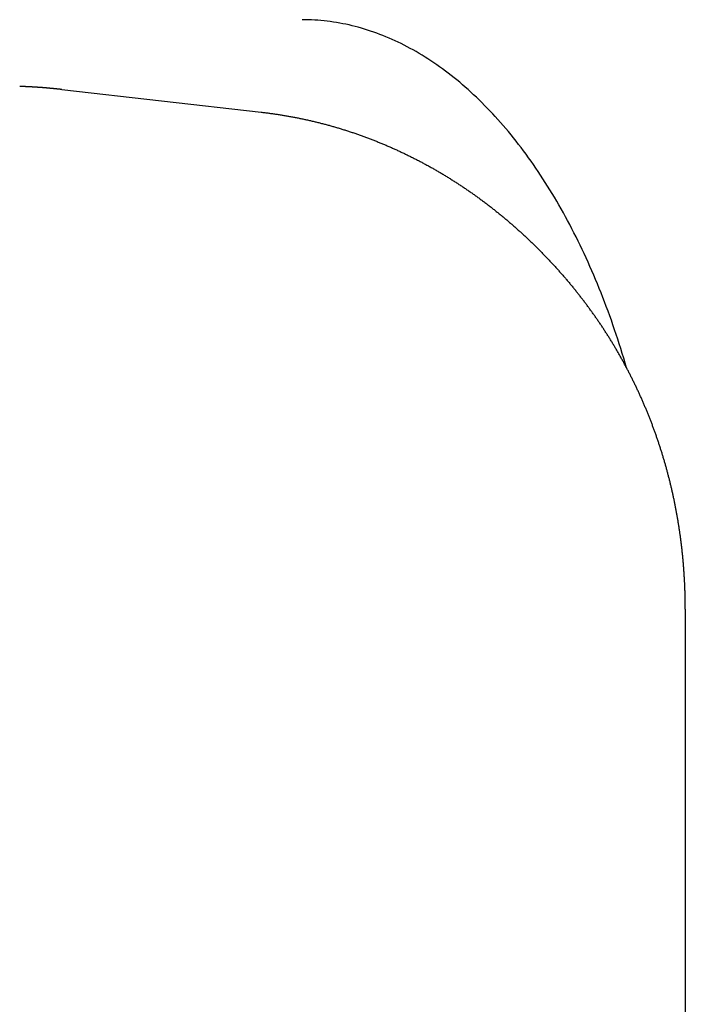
# Model space of a CAD drawing. Extents: x 637 to 3230, y 885 to 2745.
# Tile 26 of 151: x 915.85 to 921.62, y 2168.05 to 2176.6. Entities that reach past the tile are written whole.
import ezdxf

# ---------------------------------------------------------------- set-up
doc = ezdxf.new("R2010")
doc.units = 0
doc.layers.add('KF_GRAVIS_15_RIGHT', color=7, linetype='CONTINUOUS')

# ---------------------------------------------------------------- blocks, each defined once
blk = doc.blocks.new('KF_GRAVIS_15_RIGHT')
at = {"layer": 'KF_GRAVIS_15_RIGHT'}
for p, q in [((87.2823, -77.106), (89.0115, -77.3026)), ((92.6942, -81.6168), (92.6942, -88.3832))]:
    blk.add_line(p, q, dxfattribs=at)
for points in [[(92.1851, -79.5233, 0), (92.1728, -79.481, 0), (92.1602, -79.439, 0), (92.1474, -79.3971, 0), (92.1344, -79.3554, 0), (92.1213, -79.3139, 0), (92.1079, -79.2726, 0), (92.0943, -79.2316, 0), (92.0805, -79.1907, 0), (92.0665, -79.15, 0), (92.0523, -79.1096, 0), (92.0379, -79.0693, 0), (92.0233, -79.0293, 0), (92.0085, -78.9895, 0), (91.9935, -78.9499, 0), (91.9784, -78.9106, 0), (91.963, -78.8715, 0), (91.9474, -78.8326, 0), (91.9317, -78.7939, 0), (91.9157, -78.7555, 0), (91.8996, -78.7173, 0), (91.8832, -78.6794, 0), (91.8667, -78.6417, 0), (91.85, -78.6043, 0), (91.8331, -78.5671, 0), (91.8161, -78.5302, 0), (91.7988, -78.4935, 0), (91.7814, -78.4571, 0), (91.7638, -78.421, 0), (91.746, -78.3851, 0), (91.728, -78.3495, 0), (91.7099, -78.3142, 0), (91.6915, -78.2791, 0), (91.6731, -78.2443, 0), (91.6544, -78.2098, 0), (91.6356, -78.1756, 0), (91.6166, -78.1416, 0), (91.5974, -78.108, 0), (91.5781, -78.0746, 0), (91.5586, -78.0416, 0), (91.5389, -78.0088, 0), (91.5191, -77.9763, 0), (91.4991, -77.9441, 0), (91.479, -77.9122, 0), (91.4587, -77.8807, 0), (91.4382, -77.8494, 0), (91.4176, -77.8184, 0), (91.3969, -77.7878, 0), (91.376, -77.7574, 0), (91.3549, -77.7274, 0), (91.3337, -77.6977, 0), (91.3124, -77.6683, 0), (91.2909, -77.6393, 0), (91.2692, -77.6105, 0), (91.2474, -77.5821, 0), (91.2255, -77.554, 0), (91.2035, -77.5263, 0), (91.1813, -77.4989, 0), (91.159, -77.4718, 0), (91.1365, -77.445, 0), (91.1139, -77.4186, 0), (91.0912, -77.3926, 0), (91.0683, -77.3668, 0), (91.0453, -77.3414, 0), (91.0222, -77.3164, 0), (90.999, -77.2917, 0), (90.9757, -77.2674, 0), (90.9522, -77.2434, 0), (90.9286, -77.2198, 0), (90.9049, -77.1965, 0), (90.8811, -77.1736, 0), (90.8572, -77.151, 0), (90.8332, -77.1288, 0), (90.809, -77.107, 0), (90.7848, -77.0855, 0), (90.7604, -77.0644, 0), (90.7359, -77.0436, 0), (90.7114, -77.0233, 0), (90.6867, -77.0033, 0), (90.6619, -76.9836, 0), (90.6371, -76.9644, 0), (90.6121, -76.9455, 0), (90.5871, -76.927, 0), (90.562, -76.9089, 0), (90.5367, -76.8911, 0), (90.5114, -76.8737, 0), (90.486, -76.8567, 0), (90.4606, -76.8401, 0), (90.435, -76.8239, 0), (90.4094, -76.8081, 0), (90.3836, -76.7926, 0), (90.3579, -76.7775, 0), (90.332, -76.7629, 0), (90.3061, -76.7486, 0), (90.28, -76.7347, 0), (90.254, -76.7212, 0), (90.2278, -76.708, 0), (90.2016, -76.6953, 0), (90.1754, -76.683, 0), (90.149, -76.6711, 0), (90.1227, -76.6595, 0), (90.0962, -76.6484, 0), (90.0697, -76.6376, 0), (90.0432, -76.6273, 0), (90.0166, -76.6173, 0), (89.9899, -76.6078, 0), (89.9632, -76.5987, 0), (89.9365, -76.5899, 0), (89.9097, -76.5816, 0), (89.8829, -76.5736, 0), (89.8561, -76.5661, 0), (89.8292, -76.559, 0), (89.8022, -76.5523, 0), (89.7753, -76.5459, 0), (89.7483, -76.54, 0), (89.7213, -76.5345, 0), (89.6942, -76.5294, 0), (89.6672, -76.5247, 0), (89.6401, -76.5204, 0), (89.613, -76.5166, 0), (89.5858, -76.5131, 0), (89.5587, -76.51, 0), (89.5315, -76.5074, 0), (89.5044, -76.5051, 0), (89.4772, -76.5033, 0), (89.45, -76.5018, 0), (89.4228, -76.5008, 0), (89.3956, -76.5002, 0), (89.3684, -76.5, 0)], [(87.2823, -77.106, 0), (87.2794, -77.1057, 0), (87.2766, -77.1053, 0), (87.2737, -77.105, 0), (87.2709, -77.1047, 0), (87.268, -77.1044, 0), (87.2652, -77.1041, 0), (87.2624, -77.1038, 0), (87.2595, -77.1035, 0), (87.2567, -77.1032, 0), (87.2538, -77.1028, 0), (87.251, -77.1025, 0), (87.2481, -77.1022, 0), (87.2453, -77.1019, 0), (87.2424, -77.1016, 0), (87.2396, -77.1013, 0), (87.2367, -77.101, 0), (87.2339, -77.1008, 0), (87.231, -77.1005, 0), (87.2282, -77.1002, 0), (87.2253, -77.0999, 0), (87.2225, -77.0996, 0), (87.2196, -77.0993, 0), (87.2168, -77.099, 0), (87.2139, -77.0987, 0), (87.2111, -77.0985, 0), (87.2082, -77.0982, 0), (87.2054, -77.0979, 0), (87.2025, -77.0976, 0), (87.1997, -77.0974, 0), (87.1968, -77.0971, 0), (87.194, -77.0968, 0), (87.1911, -77.0966, 0), (87.1883, -77.0963, 0), (87.1854, -77.096, 0), (87.1826, -77.0958, 0), (87.1797, -77.0955, 0), (87.1769, -77.0953, 0), (87.174, -77.095, 0), (87.1711, -77.0947, 0), (87.1683, -77.0945, 0), (87.1654, -77.0942, 0), (87.1626, -77.094, 0), (87.1597, -77.0937, 0), (87.1569, -77.0935, 0), (87.154, -77.0933, 0), (87.1512, -77.093, 0), (87.1483, -77.0928, 0), (87.1455, -77.0925, 0), (87.1426, -77.0923, 0), (87.1398, -77.0921, 0), (87.1369, -77.0918, 0), (87.134, -77.0916, 0), (87.1312, -77.0914, 0), (87.1283, -77.0911, 0), (87.1255, -77.0909, 0), (87.1226, -77.0907, 0), (87.1198, -77.0905, 0), (87.1169, -77.0902, 0), (87.1141, -77.09, 0), (87.1112, -77.0898, 0), (87.1084, -77.0896, 0), (87.1055, -77.0894, 0), (87.1026, -77.0892, 0), (87.0998, -77.089, 0), (87.0969, -77.0888, 0), (87.0941, -77.0886, 0), (87.0912, -77.0883, 0), (87.0884, -77.0881, 0), (87.0855, -77.0879, 0), (87.0826, -77.0877, 0), (87.0798, -77.0876, 0), (87.0769, -77.0874, 0), (87.0741, -77.0872, 0), (87.0712, -77.087, 0), (87.0684, -77.0868, 0), (87.0655, -77.0866, 0), (87.0626, -77.0864, 0), (87.0598, -77.0862, 0), (87.0569, -77.086, 0), (87.0541, -77.0859, 0), (87.0512, -77.0857, 0), (87.0484, -77.0855, 0), (87.0455, -77.0853, 0), (87.0426, -77.0852, 0), (87.0398, -77.085, 0), (87.0369, -77.0848, 0), (87.0341, -77.0846, 0), (87.0312, -77.0845, 0), (87.0283, -77.0843, 0), (87.0255, -77.0842, 0), (87.0226, -77.084, 0), (87.0198, -77.0838, 0), (87.0169, -77.0837, 0), (87.014, -77.0835, 0), (87.0112, -77.0834, 0), (87.0083, -77.0832, 0), (87.0055, -77.0831, 0), (87.0026, -77.0829, 0), (86.9997, -77.0828, 0), (86.9969, -77.0826, 0), (86.994, -77.0825, 0), (86.9912, -77.0823, 0), (86.9883, -77.0822, 0), (86.9854, -77.0821, 0), (86.9826, -77.0819, 0), (86.9797, -77.0818, 0), (86.9769, -77.0817, 0), (86.974, -77.0815, 0), (86.9711, -77.0814, 0), (86.9683, -77.0813, 0), (86.9654, -77.0812, 0), (86.9626, -77.081, 0), (86.9597, -77.0809, 0), (86.9568, -77.0808, 0), (86.954, -77.0807, 0), (86.9511, -77.0806, 0), (86.9483, -77.0804, 0), (86.9454, -77.0803, 0), (86.9425, -77.0802, 0), (86.9397, -77.0801, 0), (86.9368, -77.08, 0), (86.9339, -77.0799, 0), (86.9311, -77.0798, 0), (86.9282, -77.0797, 0), (86.9254, -77.0796, 0), (86.9225, -77.0795, 0), (86.9196, -77.0794, 0), (86.9168, -77.0793, 0)], [(89.0115, -77.3026, 0), (89.0198, -77.3035, 0), (89.0281, -77.3045, 0), (89.0364, -77.3055, 0), (89.0447, -77.3065, 0), (89.053, -77.3075, 0), (89.0613, -77.3086, 0), (89.0696, -77.3096, 0), (89.0779, -77.3107, 0), (89.0862, -77.3118, 0), (89.0944, -77.3129, 0), (89.1027, -77.314, 0), (89.111, -77.3152, 0), (89.1193, -77.3164, 0), (89.1276, -77.3176, 0), (89.1358, -77.3188, 0), (89.1441, -77.32, 0), (89.1524, -77.3212, 0), (89.1606, -77.3225, 0), (89.1689, -77.3238, 0), (89.1771, -77.3251, 0), (89.1854, -77.3264, 0), (89.1937, -77.3277, 0), (89.2019, -77.3291, 0), (89.2102, -77.3304, 0), (89.2184, -77.3318, 0), (89.2266, -77.3332, 0), (89.2349, -77.3346, 0), (89.2431, -77.3361, 0), (89.2513, -77.3375, 0), (89.2596, -77.339, 0), (89.2678, -77.3405, 0), (89.276, -77.342, 0), (89.2842, -77.3435, 0), (89.2924, -77.3451, 0), (89.3007, -77.3467, 0), (89.3089, -77.3482, 0), (89.3171, -77.3498, 0), (89.3253, -77.3515, 0), (89.3335, -77.3531, 0), (89.3417, -77.3547, 0), (89.3498, -77.3564, 0), (89.358, -77.3581, 0), (89.3662, -77.3598, 0), (89.3744, -77.3615, 0), (89.3826, -77.3633, 0), (89.3907, -77.365, 0), (89.3989, -77.3668, 0), (89.4071, -77.3686, 0), (89.4152, -77.3704, 0), (89.4234, -77.3723, 0), (89.4315, -77.3741, 0), (89.4397, -77.376, 0), (89.4478, -77.3778, 0), (89.456, -77.3797, 0), (89.4641, -77.3817, 0), (89.4722, -77.3836, 0), (89.4803, -77.3856, 0), (89.4885, -77.3875, 0), (89.4966, -77.3895, 0), (89.5047, -77.3915, 0), (89.5128, -77.3935, 0), (89.5209, -77.3956, 0), (89.529, -77.3976, 0), (89.5371, -77.3997, 0), (89.5452, -77.4018, 0), (89.5533, -77.4039, 0), (89.5614, -77.406, 0), (89.5694, -77.4082, 0), (89.5775, -77.4103, 0), (89.5856, -77.4125, 0), (89.5936, -77.4147, 0), (89.6017, -77.4169, 0), (89.6097, -77.4192, 0), (89.6178, -77.4214, 0), (89.6258, -77.4237, 0), (89.6339, -77.426, 0), (89.6419, -77.4283, 0), (89.6499, -77.4306, 0), (89.6579, -77.4329, 0), (89.666, -77.4353, 0), (89.674, -77.4376, 0), (89.682, -77.44, 0), (89.69, -77.4424, 0), (89.698, -77.4449, 0), (89.706, -77.4473, 0), (89.714, -77.4497, 0), (89.7219, -77.4522, 0), (89.7299, -77.4547, 0), (89.7379, -77.4572, 0), (89.7458, -77.4597, 0), (89.7538, -77.4623, 0), (89.7617, -77.4648, 0), (89.7697, -77.4674, 0), (89.7776, -77.47, 0), (89.7856, -77.4726, 0), (89.7935, -77.4752, 0), (89.8014, -77.4779, 0), (89.8093, -77.4805, 0), (89.8173, -77.4832, 0), (89.8252, -77.4859, 0), (89.8331, -77.4886, 0), (89.841, -77.4913, 0), (89.8488, -77.4941, 0), (89.8567, -77.4968, 0), (89.8646, -77.4996, 0), (89.8725, -77.5024, 0), (89.8803, -77.5052, 0), (89.8882, -77.508, 0), (89.8961, -77.5109, 0), (89.9039, -77.5137, 0), (89.9117, -77.5166, 0), (89.9196, -77.5195, 0), (89.9274, -77.5224, 0), (89.9352, -77.5253, 0), (89.943, -77.5283, 0), (89.9508, -77.5312, 0), (89.9586, -77.5342, 0), (89.9664, -77.5372, 0), (89.9742, -77.5402, 0), (89.982, -77.5432, 0), (89.9898, -77.5463, 0), (89.9976, -77.5493, 0), (90.0053, -77.5524, 0), (90.0131, -77.5555, 0), (90.0208, -77.5586, 0), (90.0286, -77.5617, 0), (90.0363, -77.5649, 0), (90.0441, -77.568, 0), (90.0518, -77.5712, 0), (90.0595, -77.5744, 0), (90.0672, -77.5776, 0), (90.0749, -77.5808, 0), (90.0826, -77.584, 0), (90.0903, -77.5873, 0), (90.098, -77.5905, 0), (90.1057, -77.5938, 0), (90.1133, -77.5971, 0), (90.121, -77.6004, 0), (90.1286, -77.6038, 0), (90.1363, -77.6071, 0), (90.1439, -77.6105, 0), (90.1516, -77.6139, 0), (90.1592, -77.6173, 0), (90.1668, -77.6207, 0), (90.1744, -77.6241, 0), (90.182, -77.6275, 0), (90.1896, -77.631, 0), (90.1972, -77.6345, 0), (90.2048, -77.638, 0), (90.2124, -77.6415, 0), (90.2199, -77.645, 0), (90.2275, -77.6485, 0), (90.235, -77.6521, 0), (90.2426, -77.6557, 0), (90.2501, -77.6592, 0), (90.2577, -77.6628, 0), (90.2652, -77.6665, 0), (90.2727, -77.6701, 0), (90.2802, -77.6737, 0), (90.2877, -77.6774, 0), (90.2952, -77.6811, 0), (90.3027, -77.6848, 0), (90.3101, -77.6885, 0), (90.3176, -77.6922, 0), (90.3251, -77.6959, 0), (90.3325, -77.6997, 0), (90.34, -77.7035, 0), (90.3474, -77.7073, 0), (90.3548, -77.7111, 0), (90.3623, -77.7149, 0), (90.3697, -77.7187, 0), (90.3771, -77.7225, 0), (90.3845, -77.7264, 0), (90.3919, -77.7303, 0), (90.3992, -77.7342, 0), (90.4066, -77.7381, 0), (90.414, -77.742, 0), (90.4213, -77.7459, 0), (90.4287, -77.7499, 0), (90.436, -77.7539, 0), (90.4434, -77.7578, 0), (90.4507, -77.7618, 0), (90.458, -77.7659, 0), (90.4653, -77.7699, 0), (90.4726, -77.7739, 0), (90.4799, -77.778, 0), (90.4872, -77.7821, 0), (90.4945, -77.7861, 0), (90.5017, -77.7902, 0), (90.509, -77.7944, 0), (90.5162, -77.7985, 0), (90.5235, -77.8026, 0), (90.5307, -77.8068, 0), (90.5379, -77.811, 0), (90.5451, -77.8152, 0), (90.5523, -77.8194, 0), (90.5595, -77.8236, 0), (90.5667, -77.8278, 0), (90.5739, -77.8321, 0), (90.5811, -77.8363, 0), (90.5882, -77.8406, 0), (90.5954, -77.8449, 0), (90.6025, -77.8492, 0), (90.6097, -77.8535, 0), (90.6168, -77.8579, 0), (90.6239, -77.8622, 0), (90.631, -77.8666, 0), (90.6381, -77.871, 0), (90.6452, -77.8754, 0), (90.6523, -77.8798, 0), (90.6594, -77.8842, 0), (90.6665, -77.8886, 0), (90.6735, -77.8931, 0), (90.6806, -77.8975, 0), (90.6876, -77.902, 0), (90.6946, -77.9065, 0), (90.7017, -77.911, 0), (90.7087, -77.9155, 0), (90.7157, -77.9201, 0), (90.7227, -77.9246, 0), (90.7297, -77.9292, 0), (90.7366, -77.9337, 0), (90.7436, -77.9383, 0), (90.7506, -77.9429, 0), (90.7575, -77.9476, 0), (90.7644, -77.9522, 0), (90.7714, -77.9568, 0), (90.7783, -77.9615, 0), (90.7852, -77.9662, 0), (90.7921, -77.9708, 0), (90.799, -77.9755, 0), (90.8059, -77.9803, 0), (90.8127, -77.985, 0), (90.8196, -77.9897, 0), (90.8265, -77.9945, 0), (90.8333, -77.9993, 0), (90.8401, -78.004, 0), (90.847, -78.0088, 0), (90.8538, -78.0136, 0), (90.8606, -78.0185, 0), (90.8674, -78.0233, 0), (90.8742, -78.0281, 0), (90.881, -78.033, 0), (90.8877, -78.0379, 0), (90.8945, -78.0428, 0), (90.9012, -78.0477, 0), (90.908, -78.0526, 0), (90.9147, -78.0575, 0), (90.9214, -78.0625, 0), (90.9281, -78.0674, 0), (90.9348, -78.0724, 0), (90.9415, -78.0774, 0), (90.9482, -78.0824, 0), (90.9549, -78.0874, 0), (90.9615, -78.0924, 0), (90.9682, -78.0974, 0), (90.9748, -78.1025, 0), (90.9815, -78.1075, 0), (90.9881, -78.1126, 0), (90.9947, -78.1177, 0), (91.0013, -78.1228, 0), (91.0079, -78.1279, 0), (91.0145, -78.133, 0), (91.021, -78.1382, 0), (91.0276, -78.1433, 0), (91.0342, -78.1485, 0), (91.0407, -78.1537, 0), (91.0472, -78.1589, 0), (91.0538, -78.1641, 0), (91.0603, -78.1693, 0), (91.0668, -78.1745, 0), (91.0733, -78.1797, 0), (91.0798, -78.185, 0), (91.0862, -78.1903, 0), (91.0927, -78.1955, 0), (91.0991, -78.2008, 0), (91.1056, -78.2061, 0), (91.112, -78.2114, 0), (91.1184, -78.2168, 0), (91.1249, -78.2221, 0), (91.1313, -78.2275, 0), (91.1376, -78.2328, 0), (91.144, -78.2382, 0), (91.1504, -78.2436, 0), (91.1568, -78.249, 0), (91.1631, -78.2544, 0), (91.1694, -78.2598, 0), (91.1758, -78.2653, 0), (91.1821, -78.2707, 0), (91.1884, -78.2762, 0), (91.1947, -78.2817, 0), (91.201, -78.2872, 0), (91.2073, -78.2927, 0), (91.2135, -78.2982, 0), (91.2198, -78.3037, 0), (91.226, -78.3092, 0), (91.2323, -78.3148, 0), (91.2385, -78.3203, 0), (91.2447, -78.3259, 0), (91.2509, -78.3315, 0), (91.2571, -78.3371, 0), (91.2633, -78.3427, 0), (91.2695, -78.3483, 0), (91.2756, -78.3539, 0), (91.2818, -78.3596, 0), (91.2879, -78.3652, 0), (91.2941, -78.3709, 0), (91.3002, -78.3766, 0), (91.3063, -78.3823, 0), (91.3124, -78.388, 0), (91.3185, -78.3937, 0), (91.3246, -78.3994, 0), (91.3306, -78.4051, 0), (91.3367, -78.4109, 0), (91.3427, -78.4166, 0), (91.3488, -78.4224, 0), (91.3548, -78.4282, 0), (91.3608, -78.434, 0), (91.3668, -78.4398, 0), (91.3728, -78.4456, 0), (91.3788, -78.4514, 0), (91.3847, -78.4572, 0), (91.3907, -78.4631, 0), (91.3966, -78.469, 0), (91.4026, -78.4748, 0), (91.4085, -78.4807, 0), (91.4144, -78.4866, 0), (91.4203, -78.4925, 0), (91.4262, -78.4984, 0), (91.4321, -78.5044, 0), (91.438, -78.5103, 0), (91.4438, -78.5162, 0), (91.4497, -78.5222, 0), (91.4555, -78.5282, 0), (91.4614, -78.5342, 0), (91.4672, -78.5401, 0), (91.473, -78.5461, 0), (91.4788, -78.5522, 0), (91.4846, -78.5582, 0), (91.4903, -78.5642, 0), (91.4961, -78.5703, 0), (91.5019, -78.5763, 0), (91.5076, -78.5824, 0), (91.5133, -78.5885, 0), (91.519, -78.5946, 0), (91.5248, -78.6007, 0), (91.5304, -78.6068, 0), (91.5361, -78.6129, 0), (91.5418, -78.619, 0), (91.5475, -78.6252, 0), (91.5531, -78.6313, 0), (91.5588, -78.6375, 0), (91.5644, -78.6437, 0), (91.57, -78.6499, 0), (91.5756, -78.656, 0), (91.5812, -78.6623, 0), (91.5868, -78.6685, 0), (91.5924, -78.6747, 0), (91.5979, -78.6809, 0), (91.6035, -78.6872, 0), (91.609, -78.6934, 0), (91.6146, -78.6997, 0), (91.6201, -78.706, 0), (91.6256, -78.7123, 0), (91.6311, -78.7186, 0), (91.6366, -78.7249, 0), (91.642, -78.7312, 0), (91.6475, -78.7375, 0), (91.653, -78.7439, 0), (91.6584, -78.7502, 0), (91.6638, -78.7566, 0), (91.6692, -78.7629, 0), (91.6747, -78.7693, 0), (91.68, -78.7757, 0), (91.6854, -78.7821, 0), (91.6908, -78.7885, 0), (91.6962, -78.7949, 0), (91.7015, -78.8014, 0), (91.7068, -78.8078, 0), (91.7122, -78.8143, 0), (91.7175, -78.8207, 0), (91.7228, -78.8272, 0), (91.7281, -78.8337, 0)], [(92.6942, -81.6168, 0), (92.6942, -81.6089, 0), (92.6942, -81.6011, 0), (92.6941, -81.5932, 0), (92.6941, -81.5853, 0), (92.694, -81.5775, 0), (92.6939, -81.5696, 0), (92.6939, -81.5617, 0), (92.6938, -81.5539, 0), (92.6937, -81.546, 0), (92.6935, -81.5381, 0), (92.6934, -81.5303, 0), (92.6932, -81.5224, 0), (92.6931, -81.5146, 0), (92.6929, -81.5067, 0), (92.6927, -81.4988, 0), (92.6925, -81.491, 0), (92.6923, -81.4831, 0), (92.6921, -81.4752, 0), (92.6918, -81.4674, 0), (92.6916, -81.4595, 0), (92.6913, -81.4517, 0), (92.691, -81.4438, 0), (92.6907, -81.4359, 0), (92.6904, -81.4281, 0), (92.6901, -81.4202, 0), (92.6898, -81.4124, 0), (92.6894, -81.4045, 0), (92.6891, -81.3967, 0), (92.6887, -81.3888, 0), (92.6883, -81.381, 0), (92.6879, -81.3731, 0), (92.6875, -81.3653, 0), (92.6871, -81.3574, 0), (92.6867, -81.3496, 0), (92.6862, -81.3417, 0), (92.6857, -81.3339, 0), (92.6853, -81.326, 0), (92.6848, -81.3182, 0), (92.6843, -81.3103, 0), (92.6838, -81.3025, 0), (92.6832, -81.2946, 0), (92.6827, -81.2868, 0), (92.6821, -81.279, 0), (92.6816, -81.2711, 0), (92.681, -81.2633, 0), (92.6804, -81.2555, 0), (92.6798, -81.2476, 0), (92.6792, -81.2398, 0), (92.6785, -81.232, 0), (92.6779, -81.2241, 0), (92.6772, -81.2163, 0), (92.6765, -81.2085, 0), (92.6759, -81.2006, 0), (92.6752, -81.1928, 0), (92.6744, -81.185, 0), (92.6737, -81.1772, 0), (92.673, -81.1693, 0), (92.6722, -81.1615, 0), (92.6715, -81.1537, 0), (92.6707, -81.1459, 0), (92.6699, -81.1381, 0), (92.6691, -81.1303, 0), (92.6683, -81.1225, 0), (92.6674, -81.1146, 0), (92.6666, -81.1068, 0), (92.6657, -81.099, 0), (92.6648, -81.0912, 0), (92.664, -81.0834, 0), (92.6631, -81.0756, 0), (92.6621, -81.0678, 0), (92.6612, -81.06, 0), (92.6603, -81.0522, 0), (92.6593, -81.0444, 0), (92.6584, -81.0366, 0), (92.6574, -81.0288, 0), (92.6564, -81.021, 0), (92.6554, -81.0133, 0), (92.6544, -81.0055, 0), (92.6533, -80.9977, 0), (92.6523, -80.9899, 0), (92.6512, -80.9821, 0), (92.6502, -80.9743, 0), (92.6491, -80.9666, 0), (92.648, -80.9588, 0), (92.6469, -80.951, 0), (92.6457, -80.9432, 0), (92.6446, -80.9355, 0), (92.6434, -80.9277, 0), (92.6423, -80.9199, 0), (92.6411, -80.9122, 0), (92.6399, -80.9044, 0), (92.6387, -80.8967, 0), (92.6375, -80.8889, 0), (92.6363, -80.8812, 0), (92.635, -80.8734, 0), (92.6337, -80.8657, 0), (92.6325, -80.8579, 0), (92.6312, -80.8502, 0), (92.6299, -80.8424, 0), (92.6286, -80.8347, 0), (92.6273, -80.827, 0), (92.6259, -80.8192, 0), (92.6246, -80.8115, 0), (92.6232, -80.8038, 0), (92.6218, -80.796, 0), (92.6204, -80.7883, 0), (92.619, -80.7806, 0), (92.6176, -80.7729, 0), (92.6162, -80.7652, 0), (92.6147, -80.7574, 0), (92.6133, -80.7497, 0), (92.6118, -80.742, 0), (92.6103, -80.7343, 0), (92.6088, -80.7266, 0), (92.6073, -80.7189, 0), (92.6058, -80.7112, 0), (92.6042, -80.7035, 0), (92.6027, -80.6958, 0), (92.6011, -80.6881, 0), (92.5995, -80.6805, 0), (92.5979, -80.6728, 0), (92.5963, -80.6651, 0), (92.5947, -80.6574, 0), (92.5931, -80.6497, 0), (92.5914, -80.6421, 0), (92.5898, -80.6344, 0), (92.5881, -80.6267, 0), (92.5864, -80.6191, 0), (92.5847, -80.6114, 0), (92.583, -80.6038, 0), (92.5813, -80.5961, 0), (92.5795, -80.5884, 0), (92.5778, -80.5808, 0), (92.576, -80.5732, 0), (92.5742, -80.5655, 0), (92.5724, -80.5579, 0), (92.5706, -80.5502, 0), (92.5688, -80.5426, 0), (92.567, -80.535, 0), (92.5651, -80.5274, 0), (92.5633, -80.5197, 0), (92.5614, -80.5121, 0), (92.5595, -80.5045, 0), (92.5576, -80.4969, 0), (92.5557, -80.4893, 0), (92.5537, -80.4817, 0), (92.5518, -80.4741, 0), (92.5498, -80.4665, 0), (92.5479, -80.4589, 0), (92.5459, -80.4513, 0), (92.5439, -80.4437, 0), (92.5419, -80.4361, 0), (92.5399, -80.4286, 0), (92.5378, -80.421, 0), (92.5358, -80.4134, 0), (92.5337, -80.4059, 0), (92.5317, -80.3983, 0), (92.5296, -80.3907, 0), (92.5275, -80.3832, 0), (92.5253, -80.3756, 0), (92.5232, -80.3681, 0), (92.5211, -80.3605, 0), (92.5189, -80.353, 0), (92.5167, -80.3455, 0), (92.5146, -80.3379, 0), (92.5124, -80.3304, 0), (92.5102, -80.3229, 0), (92.5079, -80.3153, 0), (92.5057, -80.3078, 0), (92.5034, -80.3003, 0), (92.5012, -80.2928, 0), (92.4989, -80.2853, 0), (92.4966, -80.2778, 0), (92.4943, -80.2703, 0), (92.492, -80.2628, 0), (92.4897, -80.2553, 0), (92.4873, -80.2478, 0), (92.485, -80.2404, 0), (92.4826, -80.2329, 0), (92.4802, -80.2254, 0), (92.4778, -80.218, 0), (92.4754, -80.2105, 0), (92.473, -80.203, 0), (92.4705, -80.1956, 0), (92.4681, -80.1881, 0), (92.4656, -80.1807, 0), (92.4631, -80.1733, 0), (92.4607, -80.1658, 0), (92.4582, -80.1584, 0), (92.4556, -80.151, 0), (92.4531, -80.1435, 0), (92.4506, -80.1361, 0), (92.448, -80.1287, 0), (92.4454, -80.1213, 0), (92.4429, -80.1139, 0), (92.4403, -80.1065, 0), (92.4376, -80.0991, 0), (92.435, -80.0917, 0), (92.4324, -80.0843, 0), (92.4297, -80.077, 0), (92.4271, -80.0696, 0), (92.4244, -80.0622, 0), (92.4217, -80.0548, 0), (92.419, -80.0475, 0), (92.4163, -80.0401, 0), (92.4136, -80.0328, 0), (92.4108, -80.0254, 0), (92.4081, -80.0181, 0), (92.4053, -80.0108, 0), (92.4025, -80.0034, 0), (92.3997, -79.9961, 0), (92.3969, -79.9888, 0), (92.3941, -79.9815, 0), (92.3912, -79.9742, 0), (92.3884, -79.9669, 0), (92.3855, -79.9596, 0), (92.3827, -79.9523, 0), (92.3798, -79.945, 0), (92.3769, -79.9377, 0), (92.374, -79.9304, 0), (92.371, -79.9232, 0), (92.3681, -79.9159, 0), (92.3651, -79.9086, 0), (92.3622, -79.9014, 0), (92.3592, -79.8941, 0), (92.3562, -79.8869, 0), (92.3532, -79.8796, 0), (92.3502, -79.8724, 0), (92.3471, -79.8652, 0), (92.3441, -79.8579, 0), (92.341, -79.8507, 0), (92.3379, -79.8435, 0), (92.3349, -79.8363, 0), (92.3318, -79.8291, 0), (92.3286, -79.8219, 0), (92.3255, -79.8147, 0), (92.3224, -79.8075, 0), (92.3192, -79.8004, 0), (92.3161, -79.7932, 0), (92.3129, -79.786, 0), (92.3097, -79.7789, 0), (92.3065, -79.7717, 0), (92.3033, -79.7646, 0), (92.3, -79.7574, 0), (92.2968, -79.7503, 0), (92.2935, -79.7432, 0), (92.2903, -79.736, 0), (92.287, -79.7289, 0), (92.2837, -79.7218, 0), (92.2804, -79.7147, 0), (92.2771, -79.7076, 0), (92.2737, -79.7005, 0), (92.2704, -79.6934, 0), (92.267, -79.6863, 0), (92.2636, -79.6793, 0), (92.2602, -79.6722, 0), (92.2568, -79.6651, 0), (92.2534, -79.6581, 0), (92.25, -79.651, 0), (92.2466, -79.644, 0), (92.2431, -79.6369, 0), (92.2397, -79.6299, 0), (92.2362, -79.6229, 0), (92.2327, -79.6159, 0), (92.2292, -79.6089, 0), (92.2257, -79.6018, 0), (92.2221, -79.5948, 0), (92.2186, -79.5879, 0), (92.215, -79.5809, 0), (92.2115, -79.5739, 0), (92.2079, -79.5669, 0), (92.2043, -79.56, 0), (92.2007, -79.553, 0), (92.1971, -79.546, 0), (92.1934, -79.5391, 0), (92.1898, -79.5322, 0), (92.1861, -79.5252, 0), (92.1825, -79.5183, 0), (92.1788, -79.5114, 0), (92.1751, -79.5045, 0), (92.1714, -79.4976, 0), (92.1677, -79.4907, 0), (92.1639, -79.4838, 0), (92.1602, -79.4769, 0), (92.1564, -79.47, 0), (92.1526, -79.4631, 0), (92.1489, -79.4563, 0), (92.1451, -79.4494, 0), (92.1413, -79.4426, 0), (92.1374, -79.4357, 0), (92.1336, -79.4289, 0), (92.1297, -79.4221, 0), (92.1259, -79.4152, 0), (92.122, -79.4084, 0), (92.1181, -79.4016, 0), (92.1142, -79.3948, 0), (92.1103, -79.388, 0), (92.1064, -79.3812, 0), (92.1025, -79.3745, 0), (92.0985, -79.3677, 0), (92.0945, -79.3609, 0), (92.0906, -79.3542, 0), (92.0866, -79.3474, 0), (92.0826, -79.3407, 0), (92.0786, -79.3339, 0), (92.0745, -79.3272, 0), (92.0705, -79.3205, 0), (92.0665, -79.3138, 0), (92.0624, -79.3071, 0), (92.0583, -79.3004, 0), (92.0542, -79.2937, 0), (92.0501, -79.287, 0), (92.046, -79.2803, 0), (92.0419, -79.2737, 0), (92.0378, -79.267, 0), (92.0336, -79.2604, 0), (92.0294, -79.2537, 0), (92.0253, -79.2471, 0), (92.0211, -79.2405, 0), (92.0169, -79.2339, 0), (92.0127, -79.2272, 0), (92.0085, -79.2206, 0), (92.0042, -79.214, 0), (92, -79.2075, 0), (91.9957, -79.2009, 0), (91.9914, -79.1943, 0), (91.9871, -79.1877, 0), (91.9829, -79.1812, 0), (91.9785, -79.1746, 0), (91.9742, -79.1681, 0), (91.9699, -79.1616, 0), (91.9655, -79.155, 0), (91.9612, -79.1485, 0), (91.9568, -79.142, 0), (91.9524, -79.1355, 0), (91.948, -79.129, 0), (91.9436, -79.1226, 0), (91.9392, -79.1161, 0), (91.9348, -79.1096, 0), (91.9303, -79.1032, 0), (91.9259, -79.0967, 0), (91.9214, -79.0903, 0), (91.9169, -79.0838, 0), (91.9124, -79.0774, 0), (91.9079, -79.071, 0), (91.9034, -79.0646, 0), (91.8989, -79.0582, 0), (91.8944, -79.0518, 0), (91.8898, -79.0454, 0), (91.8852, -79.039, 0), (91.8807, -79.0327, 0), (91.8761, -79.0263, 0), (91.8715, -79.02, 0), (91.8669, -79.0136, 0), (91.8623, -79.0073, 0), (91.8576, -79.001, 0), (91.853, -78.9947, 0), (91.8483, -78.9884, 0), (91.8436, -78.9821, 0), (91.839, -78.9758, 0), (91.8343, -78.9695, 0), (91.8296, -78.9632, 0), (91.8249, -78.957, 0), (91.8201, -78.9507, 0), (91.8154, -78.9445, 0), (91.8106, -78.9382, 0), (91.8059, -78.932, 0), (91.8011, -78.9258, 0), (91.7963, -78.9196, 0), (91.7915, -78.9134, 0), (91.7867, -78.9072, 0), (91.7819, -78.901, 0), (91.777, -78.8949, 0), (91.7722, -78.8887, 0), (91.7673, -78.8825, 0), (91.7625, -78.8764, 0), (91.7576, -78.8703, 0), (91.7527, -78.8641, 0), (91.7478, -78.858, 0), (91.7429, -78.8519, 0), (91.738, -78.8458, 0), (91.733, -78.8397, 0), (91.7281, -78.8337, 0)]]:
    blk.add_polyline3d(points, dxfattribs=at)

msp = doc.modelspace()

# ---------------------------------------------------------------- block references
at = {"layer": 'KF_GRAVIS_15_RIGHT'}
msp.add_blockref('KF_GRAVIS_15_RIGHT', (828.9295, 2253.1013), dxfattribs=at)

doc.saveas('drawing.dxf')
